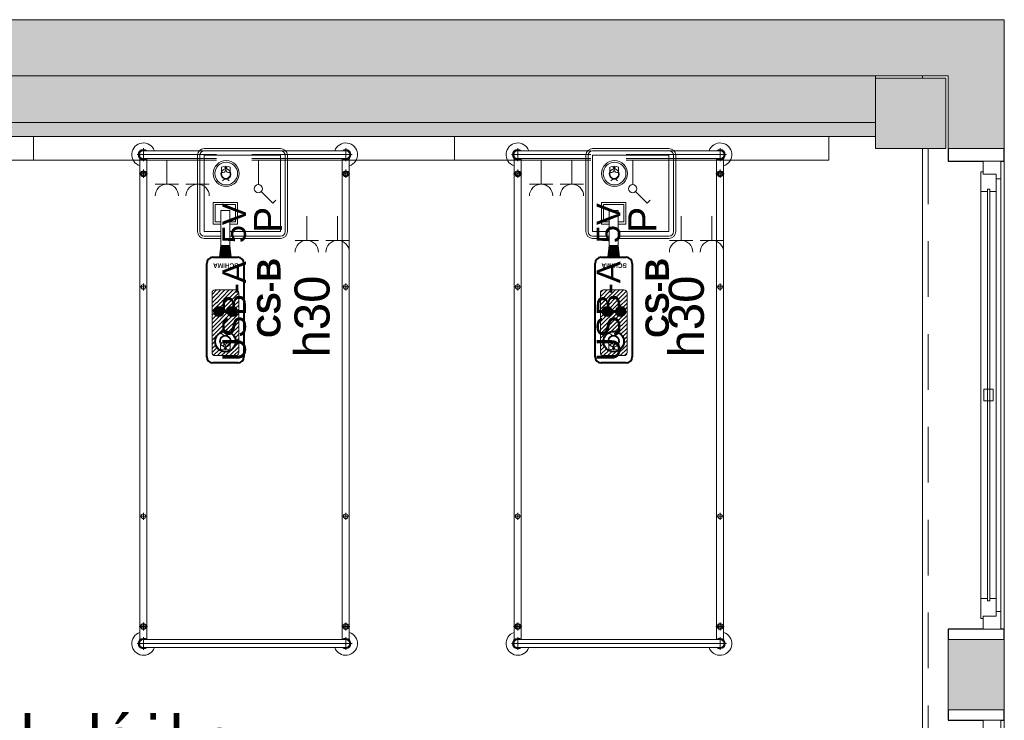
# Model space of a CAD drawing. Header units: centimetres. Extents: x -1253 to 21770, y -8842 to 3590.
# Tile 117 of 120: x 806 to 1227, y 2549 to 2848. Entities that reach past the tile are written whole.
import ezdxf

# ---------------------------------------------------------------- set-up
doc = ezdxf.new("R2010")
doc.units = ezdxf.units.CM
doc.linetypes.add('Hidden', pattern=[71.4375, 47.625, -23.8125])
doc.linetypes.add('Ponad', pattern=[39.688, 23.813, -15.875])
for name, color, linetype, lineweight in [('A-ANNO-NOTE', 131, 'Continuous', 9), ('A-AREA-IDEN', 2, 'Continuous', 13), ('A-FLOR-OVHD', 1, 'Ponad', 9), ('A-GLAZ', 151, 'Continuous', 13), ('A-WALL', 113, 'Continuous', 13), ('A-WALL-PATT', 111, 'Continuous', 13), ('I-FURN', 30, 'Continuous', 9), ('PRZYW_Elementy_inst_przyw', 7, 'Continuous', 9), ('Q-SPCQ', 91, 'Continuous', 9), ('S-COLS', 52, 'Continuous', 13)]:
    doc.layers.add(name, color=color, linetype=linetype, lineweight=lineweight)
doc.styles.add('adam', font='arialbd.ttf')
doc.styles.add('Arial_11', font='arial.ttf', dxfattribs={"width": 0.85, "height": 23})
doc.styles.add('Arial_4', font='arial.ttf', dxfattribs={"height": 10})
doc.styles.add('Arial_5', font='arial.ttf', dxfattribs={"height": 12})
doc.styles.add('Arial_6', font='arial.ttf', dxfattribs={"height": 15})

# ---------------------------------------------------------------- blocks, each defined once
blk = doc.blocks.new('M_Concrete-Square-Column - 300 x 300mm-1795932-6_piętro IV __13_80 m_ - stan projektowany')
at = {"layer": 'S-COLS', "lineweight": 9}
blk.add_hatch(color=254, dxfattribs=at).paths.add_polyline_path([(-15, 15), (-15, -15), (15, -15), (15, 15)], flags=0)
for p, q in [((-15, 15), (15, 15)), ((-15, -15), (-15, 15)), ((15, 15), (15, -15)), ((15, -15), (-15, -15))]:
    blk.add_line(p, q, dxfattribs=at)
blk = doc.blocks.new('łóżko 195x90 typ FAMED _102039_ - łóżko 195x90 typ FAMED _102039_-1233017-6_piętro IV __13_80 m_ - stan projektowany')
at = {"layer": 'I-FURN'}
for p, q in [((-43.25, 101.53), (-43.25, 106.98)), ((-43.25, 105.95), (43.25, 105.95)), ((43.25, 101.53), (43.25, 106.98)), ((45.97, 104.25), (-45.98, 104.25)), ((-44.75, -103.1), (-44.75, 102.61)), ((-43.25, 102.55), (43.25, 102.55)), ((-41.75, 102.55), (-41.75, -103.1)), ((41.75, 102.61), (41.75, -103.05)), ((44.75, -103.1), (44.75, 102.61)), ((-45, 96.93), (-41.5, 96.93)), ((-43.25, 95.18), (-43.25, 98.68)), ((45, 96.93), (41.5, 96.93)), ((43.25, 95.18), (43.25, 98.68)), ((-43.25, 48.31), (-43.25, 51.31)), ((43.25, 48.31), (43.25, 51.31)), ((-44.75, 49.81), (-41.75, 49.81)), ((44.75, 49.81), (41.75, 49.81)), ((-44.75, -48.19), (-41.75, -48.19)), ((-43.25, -49.69), (-43.25, -46.69)), ((44.75, -48.19), (41.75, -48.19)), ((43.25, -49.69), (43.25, -46.69)), ((-45, -96.6), (-41.5, -96.6)), ((-43.25, -94.85), (-43.25, -98.35)), ((45, -96.6), (41.5, -96.6)), ((43.25, -94.85), (43.25, -98.35)), ((-45.98, -104.75), (45.97, -104.75)), ((-43.25, -102.02), (-43.25, -107.47)), ((-43.25, -103.05), (43.25, -103.05)), ((43.25, -102.02), (43.25, -107.47)), ((-43.25, -106.45), (43.25, -106.45))]:
    blk.add_line(p, q, dxfattribs=at)
for centre, radius in [((-43.25, 96.93), 1.25), ((-43.25, 96.93), 0.8), ((43.25, 96.93), 1.25), ((43.25, 96.93), 0.8), ((-43.25, 49.81), 1), ((43.25, 49.81), 1), ((-43.25, -48.19), 1), ((43.25, -48.19), 1), ((-43.25, -96.6), 1.25), ((-43.25, -96.6), 0.8), ((43.25, -96.6), 1.25), ((43.25, -96.6), 0.8)]:
    blk.add_circle(centre, radius, dxfattribs=at)
for centre, radius, start, end in [((-43.25, 104.25), 5, 19.8769, 252.5424), ((-43.25, 104.25), 2.23, 49.8221, 310.1779), ((-43.25, 104.25), 1.93, 62.0207, 297.9793), ((-43.25, 104.25), 1.7, 90, 270), ((43.25, 104.25), 5, 287.4576, 160.1231), ((43.25, 104.25), 2.23, 229.8221, 130.1779), ((43.25, 104.25), 1.93, 242.0207, 117.9793), ((43.25, 104.25), 1.7, 270, 90), ((-43.25, -104.75), 5, 107.4576, 340.1231), ((43.25, -104.75), 5, 199.8769, 72.5424), ((-43.25, -104.75), 2.23, 47.6113, 310.1779), ((-43.25, -104.75), 1.93, 62.0207, 297.9793), ((-43.25, -104.75), 1.7, 90, 270), ((43.25, -104.75), 2.23, 229.8221, 130.1779), ((43.25, -104.75), 1.93, 242.0207, 117.9793), ((43.25, -104.75), 1.7, 270, 90)]:
    blk.add_arc(centre, radius, start, end, dxfattribs=at)
blk = doc.blocks.new('Panel Gazowo Oswietleniowy 2 - Type 1-2423792-6_piętro IV __13_80 m_ - stan projektowany')
at = {"layer": 'Q-SPCQ'}
for p, q in [((-112.5, 47.33), (-102.5, 47.33)), ((-107.5, 47.33), (-107.5, 37)), ((-99.33, 47.33), (-89.33, 47.33)), ((-94.33, 47.33), (-94.33, 37)), ((47.5, 47.33), (57.5, 47.33)), ((52.5, 47.33), (52.5, 37)), ((60.67, 47.33), (70.67, 47.33)), ((65.67, 47.33), (65.67, 37)), ((-79.82, 31.43), (-81.13, 30.12)), ((-74.88, 26.48), (-79.82, 31.43)), ((80.18, 31.43), (78.87, 30.12)), ((85.12, 26.48), (80.18, 31.43)), ((-73.64, 13), (-73.64, 23.5)), ((-66.13, 23.33), (-56.13, 23.33)), ((-61.13, 23.33), (-61.13, 13)), ((-52.67, 23.33), (-42.67, 23.33)), ((-47.67, 23.33), (-47.67, 13)), ((-39.5, 23.33), (-29.5, 23.33)), ((-34.5, 23.33), (-34.5, 13)), ((86.36, 13), (86.36, 23.5)), ((93.87, 23.33), (103.87, 23.33)), ((98.87, 23.33), (98.87, 13)), ((107.33, 23.33), (117.33, 23.33)), ((112.33, 23.33), (112.33, 13)), ((120.5, 23.33), (130.5, 23.33)), ((125.5, 23.33), (125.5, 13)), ((-157.5, 3), (-157.5, 13)), ((-157.5, 13), (182.5, 13)), ((182.5, 13), (182.5, 3))]:
    blk.add_line(p, q, dxfattribs=at)
for centre in [(-73.64, 25.25), (86.36, 25.25)]:
    blk.add_circle(centre, 1.75, dxfattribs=at)
for centre, end in [((-107.5, 52.33), 0), ((-94.33, 52.33), 0), ((52.5, 52.33), 0), ((65.67, 52.33), 0), ((-61.13, 28.33), 360), ((-47.67, 28.33), 360), ((-34.5, 28.33), 360), ((98.87, 28.33), 360), ((112.33, 28.33), 360), ((125.5, 28.33), 360)]:
    blk.add_arc(centre, 5, 180, end, dxfattribs=at)
blk = doc.blocks.new('Okno - automatyczna etykieta - 200x165 _projektowane_-2617392-6_piętro IV __13_80 m_ - stan projektowany')
at = {"layer": 'A-GLAZ'}
for p, q in [((-92.5, 10.5), (-100, 10.5)), ((-100, 10.5), (-100, 3)), ((-100, 10.5), (100, 10.5)), ((-87, 8.5), (-94.5, 8.5)), ((-94.5, 8.5), (-94.5, 3)), ((-94.5, 3), (-94.5, 8.5)), ((-94.5, 8.5), (-92.5, 8.5)), ((-92.5, 8.5), (-92.5, 10.5)), ((92.5, 10.5), (-92.5, 10.5)), ((-87, 5.75), (-87, 8.5)), ((87, 8.5), (-87, 8.5)), ((94.5, 8.5), (87, 8.5)), ((87, 8.5), (87, 5.75)), ((100, 10.5), (92.5, 10.5)), ((92.5, 10.5), (92.5, 8.5)), ((92.5, 8.5), (94.5, 8.5)), ((94.5, 3), (94.5, 8.5)), ((94.5, 8.5), (94.5, 3)), ((100, 3), (100, 10.5)), ((88, 5.75), (-88, 5.75)), ((-88, 5.75), (-88, 4.75)), ((-88, 4.75), (-88, 5.75)), ((-88, 5.75), (-87, 5.75)), ((-88, 4.75), (88, 4.75)), ((-87, 4.75), (-88, 4.75)), ((-87, 2), (-87, 4.75)), ((2.5, 7.25), (-2.5, 7.25)), ((-2.5, 7.25), (-2.5, 3.25)), ((2.5, 3.25), (2.5, 7.25)), ((87, 5.75), (88, 5.75)), ((87, 4.75), (87, 2)), ((88, 4.75), (87, 4.75)), ((88, 4.75), (88, 5.75)), ((88, 5.75), (88, 4.75)), ((-100, 3), (-94.5, 3)), ((-94.5, 3), (-95.5, 3)), ((-95.5, 3), (-95.5, 2)), ((-95.5, 2), (-87, 2)), ((87, 2), (-87, 2)), ((-2.5, 3.25), (2.5, 3.25)), ((87, 2), (95.5, 2)), ((95.5, 3), (94.5, 3)), ((94.5, 3), (100, 3)), ((95.5, 2), (95.5, 3))]:
    blk.add_line(p, q, dxfattribs=at)
blk = doc.blocks.new('Ikona')
at = {"layer": 'PRZYW_Elementy_inst_przyw'}
h = blk.add_hatch(color=1, dxfattribs=at)
h.dxf.hatch_style = 1
h.paths.add_polyline_path([(-1065.97, 3801.31), (-1066.17, 3801.31), (-1066.17, 3801.08), (-1065.97, 3801.08)])
h.paths.add_polyline_path([(-1065.97, 3801.08), (-1066.17, 3801.08), (-1066.17, 3800.87), (-1065.97, 3800.87)])
h.paths.add_polyline_path([(-1065.74, 3801.08), (-1065.97, 3801.08), (-1065.97, 3800.87), (-1065.74, 3800.87)])
h.paths.add_polyline_path([(-1066.17, 3801.08), (-1066.41, 3801.08), (-1066.41, 3800.87), (-1066.17, 3800.87)])
h.paths.add_polyline_path([(-1065.97, 3800.87), (-1066.17, 3800.87), (-1066.17, 3800.64), (-1065.97, 3800.64)])
at = {"layer": 'PRZYW_Elementy_inst_przyw', "color": 1}
for p, q in [((-1067.65, 3799.71), (-1067.65, 3801.21)), ((-1064.49, 3799.71), (-1064.49, 3801.21))]:
    blk.add_line(p, q, dxfattribs=at)
for points in [[(-1065.74, 3801.08), (-1065.74, 3800.87), (-1066.41, 3800.87), (-1066.41, 3801.08)], [(-1066.17, 3801.31), (-1065.97, 3801.31), (-1065.97, 3800.64), (-1066.17, 3800.64)]]:
    blk.add_lwpolyline(points, close=True, dxfattribs=at)
for centre, radius, start, end in [((-1066.07, 3798.74), 1.85, 31.7978, 276.8309), ((-1066.07, 3798.03), 3.55, 63.5398, 116.4602), ((-1066.07, 3798.72), 1.65, 89.6447, 89.8927), ((-1066.06, 3798.68), 1.6, 156.7793, 23.2207), ((-1066.07, 3795.45), 1.43, 32.8175, 147.1825), ((-1066.08, 3798.74), 1.86, 277.2029, 31.4258)]:
    blk.add_arc(centre, radius, start, end, dxfattribs=at)
at = {"layer": 'PRZYW_Elementy_inst_przyw', "color": 1, "lineweight": 5}
for centre, start, end in [((-1067.2, 3800.4), 253.1892, 358.3615), ((-1064.92, 3800.4), 181.6385, 286.8108)]:
    blk.add_arc(centre, 1.14, start, end, dxfattribs=at)
blk = doc.blocks.new('CS-B')
at = {"layer": 'PRZYW_Elementy_inst_przyw', "lineweight": 5}
for color, points in [(252, [(-9.2, -41.4), (-5.42, -41.4), (-4.88, -46.5), (-9.75, -46.5)]), (256, [(-2.15, -69.7, 1), (-6.52, -69.7, 1)])]:
    blk.add_hatch(color=color, dxfattribs=at).paths.add_polyline_path(points)
h = blk.add_hatch(dxfattribs=at)
h.set_pattern_fill('ANSI31', color=252, scale=0.395406, angle=180, style=0)
h.set_pattern_definition([(225, (-523.8423, 9872.2787), (0.88771144, -0.88771144), [])])
h.paths.add_polyline_path([(-11.68, -60.46), (-2.94, -60.46, -0.414214), (-1.62, -61.77), (-1.62, -87.24, -0.414214), (-2.94, -88.55), (-11.68, -88.55, -0.414214), (-13, -87.24), (-13, -61.77, -0.414214)])
h.paths.add_polyline_path([(-2.96, -82.55, 1), (-11.66, -82.55, 1)], flags=16)
h.paths.add_polyline_path([(-2.15, -69.7, 1), (-6.52, -69.7, 1)], flags=16)
h.paths.add_polyline_path([(-9.41, -83.63, 1.700181), (-7.33, -79.89, 0.030049), (-7.62, -79.91, 0.544216)], flags=0)
h.paths.add_polyline_path([(-5.4, -83.1, 1.517175), (-9.28, -83.1, -0.49408), (-7.34, -84.49, -0.49408)], flags=0)
h.paths.add_polyline_path([(-7.77, -85.42), (-7.46, -85.42), (-7.46, -85.73), (-7.19, -85.73), (-7.19, -85.42), (-6.88, -85.42), (-6.88, -85.16), (-7.19, -85.16), (-7.19, -84.85), (-7.46, -84.85), (-7.46, -85.16), (-7.77, -85.16)], flags=0)
h = blk.add_hatch(color=256, dxfattribs=at)
edge = h.paths.add_edge_path()
edge.add_arc((-10.15, -69.7), 2.18, 0, 360)
at = {"layer": 'PRZYW_Elementy_inst_przyw'}
for p, q in [((16.32, 0), (-16.32, 0)), ((-19.2, -2.88), (-19.2, -22.6)), ((-18.24, -2.88), (-18.24, -22.35)), ((18.24, -2.88), (18.24, -35.52)), ((19.2, -35.52), (19.2, -2.88)), ((-19.2, -22.6), (-19.2, -35.52)), ((-18.24, -22.35), (-18.24, -35.52)), ((-16.32, -37.44), (-9.2, -37.44)), ((-5.42, -37.44), (16.32, -37.44)), ((-16.32, -38.4), (-9.2, -38.4)), ((-5.42, -38.4), (16.32, -38.4))]:
    blk.add_line(p, q, dxfattribs=at)
at = {"layer": 'PRZYW_Elementy_inst_przyw', "color": 0}
blk.add_line((-16.32, -0.96), (16.32, -0.96), dxfattribs=at)
at = {"layer": 'PRZYW_Elementy_inst_przyw', "color": 252}
for p, q in [((-9.75, -46.5), (-9.2, -41.4)), ((-5.91, -41.4), (-8.71, -41.4)), ((-4.88, -46.5), (-5.42, -41.4))]:
    blk.add_line(p, q, dxfattribs=at)
at = {"layer": 'PRZYW_Elementy_inst_przyw', "lineweight": 40}
for p, q in [((-15.24, -89), (-15.24, -49.13)), ((-12.6, -46.5), (-2.02, -46.5)), ((0.62, -49.13), (0.62, -89)), ((-2.02, -91.64), (-12.6, -91.64))]:
    blk.add_line(p, q, dxfattribs=at)
at = {"layer": 'PRZYW_Elementy_inst_przyw', "color": 7}
for points in [[(-16.32, -21.91), (-16.32, -2.88), (16.32, -2.88), (16.32, -35.52), (-5.42, -35.52)], [(-9.2, -35.52), (-16.32, -35.52), (-16.32, -21.91)]]:
    blk.add_lwpolyline(points, dxfattribs=at)
at = {"layer": 'PRZYW_Elementy_inst_przyw', "linetype": 'Continuous', "lineweight": 5}
blk.add_lwpolyline([(-9.2, -32.3), (-12.52, -32.3), (-12.52, -23.11), (-2.09, -23.11), (-2.09, -32.3), (-5.42, -32.3)], dxfattribs=at)
at = {"layer": 'PRZYW_Elementy_inst_przyw', "linetype": 'Hidden', "lineweight": 5}
blk.add_lwpolyline([(-9.2, -31.34), (-11.63, -31.34), (-11.63, -23.97), (-2.99, -23.97), (-2.99, -31.34), (-5.42, -31.34)], dxfattribs=at)
at = {"layer": 'PRZYW_Elementy_inst_przyw', "lineweight": 5}
blk.add_lwpolyline([(-9.2, -26.45), (-5.42, -26.45), (-5.42, -41.4), (-9.2, -41.4)], close=True, dxfattribs=at)
at = {"layer": 'PRZYW_Elementy_inst_przyw'}
blk.add_lwpolyline([(-2.94, -60.46, -0.414214), (-1.62, -61.77), (-1.62, -87.24, -0.414214), (-2.94, -88.55), (-11.68, -88.55, -0.414214), (-13, -87.24), (-13, -61.77, -0.414214), (-11.68, -60.46)], format="xyb", close=True, dxfattribs=at)
at = {"layer": 'PRZYW_Elementy_inst_przyw', "lineweight": 5}
for radius in [5.55, 4.87]:
    blk.add_circle((-6.96, -10.7), radius, dxfattribs=at)
at = {"layer": 'PRZYW_Elementy_inst_przyw'}
for centre in [(-10.15, -69.7), (-4.34, -69.7)]:
    blk.add_circle(centre, 2.18, dxfattribs=at)
at = {"layer": 'PRZYW_Elementy_inst_przyw', "lineweight": 40}
blk.add_circle((-7.31, -82.55), 4.35, dxfattribs=at)
at = {"layer": 'PRZYW_Elementy_inst_przyw'}
for centre, radius, start, end in [((-16.32, -2.88), 2.88, 90, 180), ((16.32, -2.88), 2.88, 0, 90), ((-16.32, -35.52), 2.88, 180, 270), ((-16.32, -35.52), 1.92, 180, 270), ((16.32, -35.52), 2.88, 270, 0), ((16.32, -35.52), 1.92, 270, 0)]:
    blk.add_arc(centre, radius, start, end, dxfattribs=at)
at = {"layer": 'PRZYW_Elementy_inst_przyw', "color": 0}
for centre, start, end in [((-16.32, -2.88), 90, 180), ((16.32, -2.88), 0, 90)]:
    blk.add_arc(centre, 1.92, start, end, dxfattribs=at)
at = {"layer": 'PRZYW_Elementy_inst_przyw', "lineweight": 40}
for centre, start, end in [((-12.6, -49.13), 90, 180), ((-2.02, -49.13), 0, 90), ((-12.6, -89), 180, 270), ((-2.02, -89), 270, 0)]:
    blk.add_arc(centre, 2.64, start, end, dxfattribs=at)
at = {"layer": 'PRZYW_Elementy_inst_przyw', "lineweight": 5, "xscale": 1.155937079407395, "yscale": 1.155937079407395, "zscale": 1.155937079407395}
blk.add_blockref('Ikona', (1225.21, -4402), dxfattribs=at)
at = {"layer": 'PRZYW_Elementy_inst_przyw', "lineweight": 5, "xscale": 1.318019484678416, "yscale": 1.318019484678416, "zscale": 1.318019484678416, "rotation": 180}
blk.add_blockref('Ikona', (-1412.43, 4924.47), dxfattribs=at)
at = {"layer": 'PRZYW_Elementy_inst_przyw', "insert": (-1.67, -51.05), "char_height": 3.295, "width": 10.5574, "attachment_point": 1, "rotation": 180, "style": 'adam'}
blk.add_mtext('{\\H0.6x;SCHIMA}', dxfattribs=at)
at = {"layer": 'PRZYW_Elementy_inst_przyw', "lineweight": 5, "insert": (6.26, -80.92), "char_height": 2.5, "width": 68.9633, "attachment_point": 1, "rotation": 90, "style": 'adam'}
blk.add_mtext('{\\H4x;CS-B}', dxfattribs=at)

msp = doc.modelspace()

# ---------------------------------------------------------------- hatches: boundary and pattern name
at = {"layer": 'A-WALL-PATT'}
h = msp.add_hatch(color=9, dxfattribs=at)
h.paths.add_polyline_path([(1227.38, 2824.33), (1227.38, 2848.33), (507.38, 2848.33), (507.38, 2824.33), (1203.38, 2824.33)], flags=0)
h.paths.add_polyline_path([(307.38, 2824.33), (307.38, 2848.33), (267.38, 2848.33), (267.38, 2824.33), (297.38, 2824.33)], flags=0)
h.paths.add_polyline_path([(142.38, 2824.33), (157.38, 2824.33), (157.38, 2848.33), (-182.62, 2848.33), (-182.62, 2824.33), (17.38, 2824.33)], flags=0)
h.paths.add_polyline_path([(-332.62, 2824.33), (-292.62, 2824.33), (-292.62, 2848.33), (-332.62, 2848.33), (-332.62, 2839.33)], flags=0)
h.paths.add_polyline_path([(-532.62, 2824.33), (-532.62, 2848.33), (-1217.62, 2848.33), (-1217.62, 2824.33), (-547.62, 2824.33)], flags=0)
for points in [[(1172.38, 2804.33), (1172.38, 2824.33), (602.38, 2824.33), (602.38, 2804.33), (736.3, 2804.33)], [(602.38, 2798.33), (1172.38, 2798.33), (1172.38, 2804.33), (602.38, 2804.33)]]:
    msp.add_hatch(color=9, dxfattribs=at).paths.add_polyline_path(points, flags=0)
h = msp.add_hatch(color=9, dxfattribs=at)
h.paths.add_polyline_path([(1203.38, 393.33), (1227.38, 393.33), (1227.38, 423.33), (1203.38, 423.33), (1203.38, 419.08)], flags=0)
h.paths.add_polyline_path([(1203.38, 633.33), (1227.38, 633.33), (1227.38, 663.33), (1203.38, 663.33)], flags=0)
h.paths.add_polyline_path([(1227.38, 873.33), (1227.38, 903.33), (1203.38, 903.33), (1203.38, 873.33)], flags=0)
h.paths.add_polyline_path([(1203.38, 1113.33), (1227.38, 1113.33), (1227.38, 1143.33), (1203.38, 1143.33)], flags=0)
h.paths.add_polyline_path([(1227.38, 1353.33), (1227.38, 1383.33), (1203.38, 1383.33), (1203.38, 1353.33)], flags=0)
h.paths.add_polyline_path([(1227.38, 1593.33), (1227.38, 1623.33), (1203.38, 1623.33), (1203.38, 1593.33)], flags=0)
h.paths.add_polyline_path([(1227.38, 1833.33), (1227.38, 1863.33), (1203.38, 1863.33), (1203.38, 1833.33)], flags=0)
h.paths.add_polyline_path([(1227.38, 2073.33), (1227.38, 2103.33), (1203.38, 2103.33), (1203.38, 2073.33)], flags=0)
h.paths.add_polyline_path([(1203.38, 2313.33), (1227.38, 2313.33), (1227.38, 2343.33), (1203.38, 2343.33)], flags=0)
h.paths.add_polyline_path([(1227.38, 2553.33), (1227.38, 2583.33), (1203.38, 2583.33), (1203.38, 2553.33)], flags=0)
h.paths.add_polyline_path([(1227.38, 2793.33), (1227.38, 2824.33), (1203.38, 2824.33), (1203.38, 2793.33)], flags=0)

# ---------------------------------------------------------------- linework, layer by layer
at = {"layer": 'A-FLOR-OVHD'}
msp.add_line((1194.88, 2793.33), (1194.88, 2343.33), dxfattribs=at)
at = {"layer": 'A-WALL', "lineweight": 9}
for p, q in [((1227.38, 2848.33), (507.38, 2848.33)), ((1227.38, 2793.33), (1227.38, 2848.33)), ((542.38, 2824.33), (1203.38, 2824.33)), ((1172.38, 2823.33), (1172.38, 2824.33)), ((1192.38, 2823.33), (1192.38, 2824.33)), ((1203.38, 2824.33), (1203.38, 2793.33)), ((602.38, 2804.33), (1172.38, 2804.33)), ((602.38, 2798.33), (1172.38, 2798.33)), ((1192.38, 2343.33), (1192.38, 2793.33)), ((1227.38, 2787.83), (1227.38, 2587.83)), ((1203.38, 2583.33), (1203.38, 2553.33)), ((1227.38, 2553.33), (1227.38, 2583.33)), ((1227.38, 2548.83), (1227.38, 2348.83))]:
    msp.add_line(p, q, dxfattribs=at)
at = {"layer": 'A-WALL'}
for p, q in [((1203.38, 2793.33), (1227.38, 2793.33)), ((1227.38, 2583.33), (1203.38, 2583.33)), ((1203.38, 2553.33), (1227.38, 2553.33))]:
    msp.add_line(p, q, dxfattribs=at)
at = {"layer": 'A-WALL', "color": 7, "lineweight": 25}
for p, q in [((1203.38, 2793.33), (1203.38, 2787.83)), ((1227.38, 2787.83), (1227.38, 2793.33)), ((1203.38, 2787.83), (1218.38, 2787.83)), ((1225.88, 2787.83), (1227.38, 2787.83)), ((1218.38, 2587.83), (1203.38, 2587.83)), ((1203.38, 2587.83), (1203.38, 2583.33)), ((1227.38, 2587.83), (1225.88, 2587.83)), ((1227.38, 2583.33), (1227.38, 2587.83)), ((1203.38, 2553.33), (1203.38, 2548.83)), ((1227.38, 2548.83), (1227.38, 2553.33)), ((1203.38, 2548.83), (1218.38, 2548.83)), ((1225.88, 2548.83), (1227.38, 2548.83))]:
    msp.add_line(p, q, dxfattribs=at)

# ---------------------------------------------------------------- block references
at = {"layer": 'A-GLAZ', "rotation": 269.9999999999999}
for p in [(1215.38, 2687.83), (1215.38, 2448.83)]:
    msp.add_blockref('Okno - automatyczna etykieta - 200x165 _projektowane_-2617392-6_piętro IV __13_80 m_ - stan projektowany', p, dxfattribs=at)
at = {"layer": 'I-FURN', "rotation": 180}
for p in [(902.63, 2685.88), (1062.63, 2685.88)]:
    msp.add_blockref('łóżko 195x90 typ FAMED _102039_ - łóżko 195x90 typ FAMED _102039_-1233017-6_piętro IV __13_80 m_ - stan projektowany', p, dxfattribs=at)
at = {"layer": 'Q-SPCQ', "rotation": 180}
for p in [(834.88, 2801.33), (994.88, 2801.33)]:
    msp.add_blockref('Panel Gazowo Oswietleniowy 2 - Type 1-2423792-6_piętro IV __13_80 m_ - stan projektowany', p, dxfattribs=at)
at = {"layer": 'S-COLS', "lineweight": 9, "rotation": 180}
msp.add_blockref('M_Concrete-Square-Column - 300 x 300mm-1795932-6_piętro IV __13_80 m_ - stan projektowany', (1187.38, 2808.33), dxfattribs=at)

# ---------------------------------------------------------------- texts
at = {"layer": 'A-AREA-IDEN', "color": 0, "insert": (773.36, 2491.47), "char_height": 23, "width": 156.91, "attachment_point": 7, "line_spacing_factor": 0.936439, "style": 'Arial_11'}
msp.add_mtext('\\pt84.99995,169.9999,255.00008,340.00003,424.99998,509.99993,595.00011,680.00006,765.00001,849.99996,934.99991,1020.00009,1105.00004,1189.99999,1274.99994,1359.99989,1445.00007,1530.00002,1614.99997,1699.99992,1785.0001,1870.00005,1955,2039.99995,2124.9999,2210.00008,2295.00003,2379.99998,2464.99993,2550.00011,2635.00006,2720.00001;Pok. łóżkowy\\P3os.', dxfattribs=at)

# ---------------------------------------------------------------- next in the draw order: texts
at = {"layer": 'A-ANNO-NOTE', "lineweight": 13, "rotation": 90, "line_spacing_factor": 0.936439, "bg_fill": 3, "box_fill_scale": 1.25, "bg_fill_color": 256, "bg_fill_true_color": 13158600, "bg_fill_transparency": 0}
for s, insert, char_height, width, attachment_point, style in [('\\pxqc,t12.7,25.4,38.1,50.8,63.5,76.2,88.9,101.6,114.3,127,139.7,152.4,165.1,177.8,190.5,203.2,215.9,228.6,241.3,254,266.7,279.4,292.1,304.8,317.5,330.2,342.9,355.6,368.3,381,393.7,406.4;{USB-A  5V}', (898.25, 2736.09), 10, 113.1, 5, 'Arial_4'), ('\\pxqc,t12.7,25.4,38.1,50.8,63.5,76.2,88.9,101.6,114.3,127,139.7,152.4,165.1,177.8,190.5,203.2,215.9,228.6,241.3,254,266.7,279.4,292.1,304.8,317.5,330.2,342.9,355.6,368.3,381,393.7,406.4;{USB-A  5V}', (1058.25, 2736.09), 10, 113.1, 5, 'Arial_4'), ('\\pxt8.46667,16.93333,25.4,33.86667,42.33333,50.8,59.26667,67.73333,76.2,84.66667,93.13333,101.6,110.06667,118.53333,127,135.46667,143.93333,152.4,160.86667,169.33333,177.8,186.26667,194.73333,203.2,211.66667,220.13333,228.6,237.06667,245.53333,254,262.46667,270.93333;{h30}', (923.95, 2703.98), 15, 36.764, 1, 'Arial_6'), ('\\pxt8.46667,16.93333,25.4,33.86667,42.33333,50.8,59.26667,67.73333,76.2,84.66667,93.13333,101.6,110.06667,118.53333,127,135.46667,143.93333,152.4,160.86667,169.33333,177.8,186.26667,194.73333,203.2,211.66667,220.13333,228.6,237.06667,245.53333,254,262.46667,270.93333;{h30}', (1083.95, 2703.98), 15, 36.764, 1, 'Arial_6')]:
    msp.add_mtext(s, dxfattribs=dict(at, insert=insert, char_height=char_height, width=width, attachment_point=attachment_point, style=style))

# ---------------------------------------------------------------- next in the draw order: block references
at = {"layer": 'PRZYW_Elementy_inst_przyw', "lineweight": 5}
msp.add_blockref('CS-B', (1067.72, 2793.26), dxfattribs=at)

# ---------------------------------------------------------------- next in the draw order: texts
at = {"layer": 'A-ANNO-NOTE', "lineweight": 13, "char_height": 12, "width": 12.019, "attachment_point": 5, "rotation": 90, "line_spacing_factor": 0.936439, "style": 'Arial_5'}
for insert in [(912.63, 2762.73), (1072.63, 2762.73)]:
    msp.add_mtext('\\pxqc,t10.58333,21.16667,31.75,42.33333,52.91667,63.5,74.08333,84.66667,95.25,105.83333,116.41667,127,137.58333,148.16667,158.75,169.33333,179.91667,190.5,201.08333,211.66667,222.25,232.83333,243.41667,254,264.58333,275.16667,285.75,296.33333,306.91667,317.5,328.08333,338.66667;{P}', dxfattribs=dict(at, insert=insert))
at = {"layer": 'A-ANNO-NOTE', "lineweight": 13, "insert": (923.95, 2703.98), "char_height": 15, "width": 36.764, "attachment_point": 1, "rotation": 90, "line_spacing_factor": 0.936439, "style": 'Arial_6', "bg_fill": 3, "box_fill_scale": 1.25, "bg_fill_color": 256, "bg_fill_true_color": 13158600, "bg_fill_transparency": 0}
msp.add_mtext('\\pxt8.46667,16.93333,25.4,33.86667,42.33333,50.8,59.26667,67.73333,76.2,84.66667,93.13333,101.6,110.06667,118.53333,127,135.46667,143.93333,152.4,160.86667,169.33333,177.8,186.26667,194.73333,203.2,211.66667,220.13333,228.6,237.06667,245.53333,254,262.46667,270.93333;{h30}', dxfattribs=at)

# ---------------------------------------------------------------- next in the draw order: texts
at = {"layer": 'A-ANNO-NOTE', "lineweight": 13, "insert": (898.25, 2736.09), "char_height": 10, "width": 113.1, "attachment_point": 5, "rotation": 90, "line_spacing_factor": 0.936439, "style": 'Arial_4', "bg_fill": 3, "box_fill_scale": 1.25, "bg_fill_color": 256, "bg_fill_true_color": 13158600, "bg_fill_transparency": 0}
msp.add_mtext('\\pxqc,t12.7,25.4,38.1,50.8,63.5,76.2,88.9,101.6,114.3,127,139.7,152.4,165.1,177.8,190.5,203.2,215.9,228.6,241.3,254,266.7,279.4,292.1,304.8,317.5,330.2,342.9,355.6,368.3,381,393.7,406.4;{USB-A  5V}', dxfattribs=at)

# ---------------------------------------------------------------- next in the draw order: block references
at = {"layer": 'PRZYW_Elementy_inst_przyw', "lineweight": 5}
msp.add_blockref('CS-B', (901.72, 2793.26), dxfattribs=at)

# ---------------------------------------------------------------- next in the draw order: texts
at = {"layer": 'A-ANNO-NOTE', "lineweight": 13, "insert": (912.63, 2762.73), "char_height": 12, "width": 12.019, "attachment_point": 5, "rotation": 90, "line_spacing_factor": 0.936439, "style": 'Arial_5'}
msp.add_mtext('\\pxqc,t10.58333,21.16667,31.75,42.33333,52.91667,63.5,74.08333,84.66667,95.25,105.83333,116.41667,127,137.58333,148.16667,158.75,169.33333,179.91667,190.5,201.08333,211.66667,222.25,232.83333,243.41667,254,264.58333,275.16667,285.75,296.33333,306.91667,317.5,328.08333,338.66667;{P}', dxfattribs=at)

doc.saveas('drawing.dxf')
